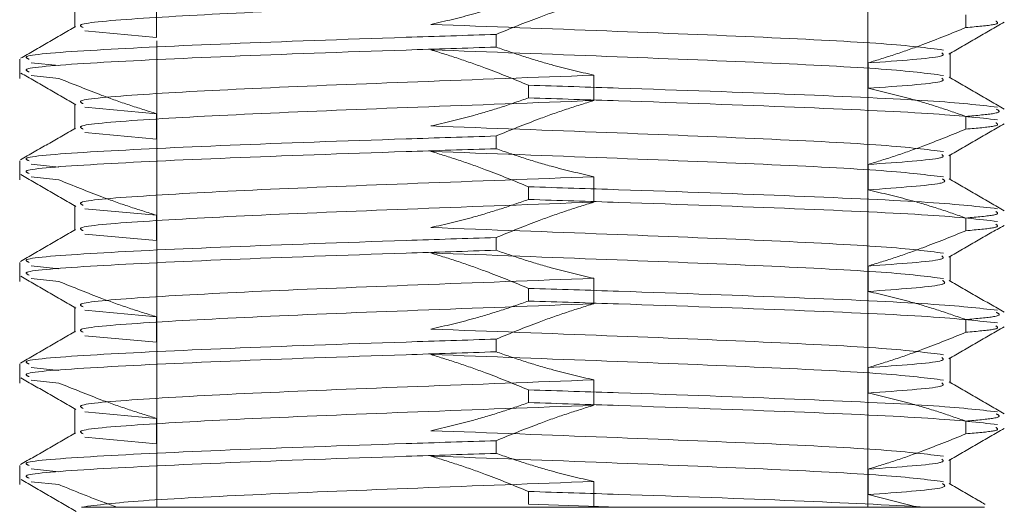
# Model space of a CAD drawing. Header units: millimetres. Extents: x 629 to 811, y 290 to 661.
# Tile 6 of 36: x 647.934 to 649.873, y 322.643 to 323.611. Entities that reach past the tile are written whole.
import ezdxf

# ---------------------------------------------------------------- set-up
doc = ezdxf.new("R2010")
doc.units = ezdxf.units.MM
doc.linetypes.add('HIDDEN', pattern=[1.905, 1.27, -0.635])

msp = doc.modelspace()

# ---------------------------------------------------------------- linework, layer by layer
at = {"color": 7, "linetype": 'HIDDEN', "lineweight": 18}
for p, q in [((649.6041, 322.6514), (649.6041, 326.5714)), ((648.2041, 325.4744), (648.2041, 322.6514)), ((648.0424, 323.6457), (648.0424, 323.5957)), ((648.2038, 323.576), (648.2038, 323.626)), ((649.7969, 323.6206), (649.7969, 323.5956)), ((648.2038, 323.576), (648.0627, 323.5889)), ((648.8721, 323.5571), (648.8721, 323.5821)), ((649.7659, 323.4957), (649.7659, 323.5457)), ((647.9341, 323.5333), (647.9341, 323.4956)), ((648.0114, 323.5206), (647.957, 323.5264)), ((649.6045, 323.476), (649.6045, 323.526)), ((649.0645, 323.5018), (649.0645, 323.4518)), ((648.0114, 323.4956), (647.957, 323.5014)), ((648.9362, 323.4571), (648.9362, 323.4821)), ((648.0424, 323.4457), (648.0424, 323.3957)), ((648.2038, 323.426), (648.0627, 323.4389)), ((648.2038, 323.376), (648.2038, 323.426)), ((649.7969, 323.4206), (649.7969, 323.3956)), ((648.2038, 323.376), (648.0627, 323.3889)), ((648.8721, 323.3571), (648.8721, 323.3821)), ((647.9341, 323.3333), (647.9341, 323.2956)), ((649.7659, 323.2957), (649.7659, 323.3457)), ((648.0114, 323.3206), (647.957, 323.3264)), ((649.6045, 323.276), (649.6045, 323.326)), ((648.0114, 323.2956), (647.957, 323.3014)), ((649.0645, 323.3018), (649.0645, 323.2518)), ((648.9362, 323.2571), (648.9362, 323.2821)), ((648.0424, 323.2457), (648.0424, 323.1957)), ((648.2038, 323.226), (648.0627, 323.2389)), ((648.2038, 323.176), (648.2038, 323.226)), ((649.7969, 323.2206), (649.7969, 323.1956)), ((648.2038, 323.176), (648.0627, 323.1889)), ((648.8721, 323.1571), (648.8721, 323.1821)), ((647.9341, 323.1333), (647.9341, 323.0956)), ((649.7659, 323.0957), (649.7659, 323.1457)), ((648.0114, 323.1206), (647.957, 323.1264)), ((649.6045, 323.076), (649.6045, 323.126)), ((648.0114, 323.0956), (647.957, 323.1014)), ((649.0645, 323.1018), (649.0645, 323.0518)), ((648.9362, 323.0571), (648.9362, 323.0821)), ((648.0424, 323.0457), (648.0424, 322.9957)), ((648.2038, 323.026), (648.0627, 323.0389)), ((648.2038, 322.976), (648.2038, 323.026)), ((649.7969, 323.0206), (649.7969, 322.9956)), ((648.2038, 322.976), (648.0627, 322.9889)), ((648.8721, 322.9571), (648.8721, 322.9821)), ((649.7659, 322.8957), (649.7659, 322.9457)), ((647.9341, 322.9333), (647.9341, 322.8956)), ((648.0114, 322.9206), (647.957, 322.9264)), ((649.6045, 322.876), (649.6045, 322.926)), ((648.0114, 322.8956), (647.957, 322.9014)), ((649.0645, 322.9018), (649.0645, 322.8518)), ((648.9362, 322.8571), (648.9362, 322.8821)), ((648.0424, 322.8457), (648.0424, 322.7957)), ((648.2038, 322.826), (648.0627, 322.8389)), ((648.2038, 322.776), (648.2038, 322.826)), ((649.7969, 322.8206), (649.7969, 322.7956)), ((648.2038, 322.776), (648.0627, 322.7889)), ((648.8721, 322.7571), (648.8721, 322.7821)), ((649.7659, 322.6957), (649.7659, 322.7457)), ((647.9341, 322.7333), (647.9341, 322.6956)), ((648.0114, 322.7206), (647.957, 322.7264)), ((649.6045, 322.676), (649.6045, 322.726)), ((648.0114, 322.6956), (647.957, 322.7014)), ((649.0645, 322.7018), (649.0645, 322.6518)), ((648.9362, 322.6571), (648.9362, 322.6821)), ((649.702, 322.6514), (649.6045, 322.676)), ((649.1133, 322.6514), (648.9362, 322.6571)), ((649.0545, 322.6514), (649.0645, 322.6518)), ((649.0545, 322.6514), (649.0632, 322.6514)), ((649.0645, 322.6518), (649.0632, 322.6514)), ((649.0632, 322.6514), (649.702, 322.6514))]:
    msp.add_line(p, q, dxfattribs=at)
for points, knots in [([(648.9362, 323.6571), (648.9183, 323.6509), (648.8824, 323.6386), (648.8184, 323.6192), (648.772, 323.6083), (648.7438, 323.6018)], [0, 0, 0, 0, 0.282643, 0.565293, 1, 1, 1, 1]), ([(648.0588, 323.5958), (648.0551, 323.5977), (648.0431, 323.6037), (648.1636, 323.6139), (648.396, 323.6264), (648.718, 323.639), (648.9479, 323.6475), (649.0645, 323.6518)], [0, 0, 0, 0, 0.099624, 0.323056, 0.546488, 0.76992, 1, 1, 1, 1]), ([(649.0645, 323.6518), (649.0464, 323.6462), (649.0103, 323.635), (648.9461, 323.6122), (648.9003, 323.5936), (648.8721, 323.5821)], [0, 0, 0, 0, 0.278221, 0.556433, 1, 1, 1, 1]), ([(649.7527, 323.5514), (649.7202, 323.5555), (649.6553, 323.5639), (649.4094, 323.5764), (649.091, 323.589), (648.8607, 323.5975), (648.7438, 323.6018)], [0, 0, 0, 0, 0.248154, 0.496308, 0.744462, 1, 1, 1, 1]), ([(649.7635, 323.5433), (649.7816, 323.5538), (649.8178, 323.5747), (649.854, 323.5957), (649.8722, 323.6061)], [0, 0, 0, 0, 0.499915, 1, 1, 1, 1]), ([(649.7969, 323.5956), (649.8189, 323.5975), (649.8668, 323.6017), (649.8596, 323.606), (649.8557, 323.6083)], [0, 0, 0, 0, 0.459975, 1, 1, 1, 1]), ([(648.0441, 323.5977), (648.026, 323.5872), (647.9899, 323.5663), (647.9537, 323.5454), (647.9356, 323.535)], [0, 0, 0, 0, 0.499956, 1, 1, 1, 1]), ([(647.9526, 323.5333), (647.9484, 323.5352), (647.9349, 323.5412), (648.0706, 323.5514), (648.3323, 323.5638), (648.6275, 323.5743), (648.8127, 323.5802), (648.8721, 323.5821)], [0, 0, 0, 0, 0.113864, 0.369103, 0.624342, 0.879582, 1, 1, 1, 1]), ([(649.6045, 323.526), (649.6226, 323.5316), (649.6587, 323.5427), (649.723, 323.5656), (649.7688, 323.5842), (649.7969, 323.5956)], [0, 0, 0, 0, 0.278221, 0.556433, 1, 1, 1, 1]), ([(647.9526, 323.5083), (647.9484, 323.5102), (647.9349, 323.5162), (648.0706, 323.5264), (648.3323, 323.5388), (648.6275, 323.5493), (648.8127, 323.5552), (648.8721, 323.5571)], [0, 0, 0, 0, 0.113864, 0.369103, 0.624342, 0.879582, 1, 1, 1, 1]), ([(649.7527, 323.5014), (649.7202, 323.5055), (649.6553, 323.5139), (649.4094, 323.5264), (649.091, 323.539), (648.8607, 323.5475), (648.7438, 323.5518)], [0, 0, 0, 0, 0.248154, 0.496308, 0.744462, 1, 1, 1, 1]), ([(648.7438, 323.5518), (648.7619, 323.5462), (648.798, 323.535), (648.8622, 323.5122), (648.908, 323.4936), (648.9362, 323.4821)], [0, 0, 0, 0, 0.278221, 0.556433, 1, 1, 1, 1]), ([(648.8721, 323.5571), (648.89, 323.5509), (648.9259, 323.5386), (648.9899, 323.5192), (649.0363, 323.5083), (649.0645, 323.5018)], [0, 0, 0, 0, 0.282643, 0.565293, 1, 1, 1, 1]), ([(649.6045, 323.526), (649.6661, 323.5303), (649.7606, 323.5369), (649.7524, 323.5435), (649.7495, 323.5458)], [0, 0, 0, 0, 0.650722, 1, 1, 1, 1]), ([(647.9361, 323.5061), (647.9542, 323.4957), (647.9905, 323.4747), (648.0267, 323.4538), (648.0448, 323.4433)], [0, 0, 0, 0, 0.500085, 1, 1, 1, 1]), ([(648.0588, 323.4458), (648.0551, 323.4477), (648.0431, 323.4537), (648.1636, 323.4639), (648.396, 323.4764), (648.718, 323.489), (648.9479, 323.4975), (649.0645, 323.5018)], [0, 0, 0, 0, 0.0999044, 0.3232668, 0.5466292, 0.7699916, 1, 1, 1, 1]), ([(648.2038, 323.426), (648.1857, 323.4316), (648.1496, 323.4427), (648.0853, 323.4656), (648.0395, 323.4842), (648.0114, 323.4956)], [0, 0, 0, 0, 0.278221, 0.556433, 1, 1, 1, 1]), ([(649.8593, 323.4389), (649.8228, 323.443), (649.7497, 323.4514), (649.4727, 323.4638), (649.1811, 323.4743), (648.9956, 323.4802), (648.9362, 323.4821)], [0, 0, 0, 0, 0.288036, 0.576072, 0.864108, 1, 1, 1, 1]), ([(649.6045, 323.476), (649.6661, 323.4803), (649.7607, 323.4869), (649.7524, 323.4935), (649.7495, 323.4958)], [0, 0, 0, 0, 0.65015, 1, 1, 1, 1]), ([(649.8727, 323.435), (649.8546, 323.4454), (649.8184, 323.4663), (649.7823, 323.4872), (649.7642, 323.4977)], [0, 0, 0, 0, 0.500044, 1, 1, 1, 1]), ([(649.7969, 323.4206), (649.779, 323.4268), (649.7432, 323.4392), (649.6792, 323.4586), (649.6327, 323.4694), (649.6045, 323.476)], [0, 0, 0, 0, 0.282643, 0.565293, 1, 1, 1, 1]), ([(648.0588, 323.3958), (648.0551, 323.3977), (648.0431, 323.4037), (648.1636, 323.4139), (648.396, 323.4264), (648.718, 323.439), (648.9479, 323.4475), (649.0645, 323.4518)], [0, 0, 0, 0, 0.099624, 0.323056, 0.546488, 0.76992, 1, 1, 1, 1]), ([(648.9362, 323.4571), (648.9183, 323.4509), (648.8824, 323.4386), (648.8184, 323.4192), (648.772, 323.4083), (648.7438, 323.4018)], [0, 0, 0, 0, 0.282643, 0.565293, 1, 1, 1, 1]), ([(649.0645, 323.4518), (649.0464, 323.4462), (649.0103, 323.435), (648.9461, 323.4122), (648.9003, 323.3936), (648.8721, 323.3821)], [0, 0, 0, 0, 0.2782208, 0.5564334, 1, 1, 1, 1]), ([(649.8593, 323.4139), (649.8228, 323.418), (649.7497, 323.4264), (649.4727, 323.4388), (649.1811, 323.4493), (648.9956, 323.4552), (648.9362, 323.4571)], [0, 0, 0, 0, 0.2880361, 0.5760723, 0.8641084, 1, 1, 1, 1]), ([(649.7969, 323.4206), (649.8185, 323.4225), (649.8718, 323.4272), (649.8624, 323.4321), (649.8569, 323.4351)], [0, 0, 0, 0, 0.404296, 1, 1, 1, 1]), ([(649.7635, 323.3433), (649.7816, 323.3538), (649.8178, 323.3747), (649.854, 323.3957), (649.8722, 323.4061)], [0, 0, 0, 0, 0.499915, 1, 1, 1, 1]), ([(649.7969, 323.3956), (649.8189, 323.3975), (649.8668, 323.4017), (649.8596, 323.406), (649.8557, 323.4083)], [0, 0, 0, 0, 0.459975, 1, 1, 1, 1]), ([(648.0441, 323.3977), (648.026, 323.3872), (647.9899, 323.3663), (647.9537, 323.3454), (647.9356, 323.335)], [0, 0, 0, 0, 0.499956, 1, 1, 1, 1]), ([(649.7527, 323.3514), (649.7202, 323.3555), (649.6553, 323.3639), (649.4094, 323.3764), (649.091, 323.389), (648.8607, 323.3975), (648.7438, 323.4018)], [0, 0, 0, 0, 0.248154, 0.496308, 0.744462, 1, 1, 1, 1]), ([(649.6045, 323.326), (649.6226, 323.3316), (649.6587, 323.3427), (649.723, 323.3656), (649.7688, 323.3842), (649.7969, 323.3956)], [0, 0, 0, 0, 0.2782208, 0.5564334, 1, 1, 1, 1]), ([(647.9526, 323.3333), (647.9484, 323.3352), (647.9349, 323.3412), (648.0706, 323.3514), (648.3323, 323.3638), (648.6275, 323.3743), (648.8127, 323.3802), (648.8721, 323.3821)], [0, 0, 0, 0, 0.113864, 0.369103, 0.624342, 0.879582, 1, 1, 1, 1]), ([(647.9526, 323.3083), (647.9484, 323.3102), (647.9349, 323.3162), (648.0706, 323.3264), (648.3323, 323.3388), (648.6275, 323.3493), (648.8127, 323.3552), (648.8721, 323.3571)], [0, 0, 0, 0, 0.113864, 0.369103, 0.624342, 0.879582, 1, 1, 1, 1]), ([(649.7527, 323.3014), (649.7202, 323.3055), (649.6553, 323.3139), (649.4094, 323.3264), (649.091, 323.339), (648.8607, 323.3475), (648.7438, 323.3518)], [0, 0, 0, 0, 0.248154, 0.496308, 0.744462, 1, 1, 1, 1]), ([(648.7438, 323.3518), (648.7619, 323.3462), (648.798, 323.335), (648.8622, 323.3122), (648.908, 323.2936), (648.9362, 323.2821)], [0, 0, 0, 0, 0.278221, 0.556433, 1, 1, 1, 1]), ([(648.8721, 323.3571), (648.89, 323.3509), (648.9259, 323.3386), (648.9899, 323.3192), (649.0363, 323.3083), (649.0645, 323.3018)], [0, 0, 0, 0, 0.282643, 0.565293, 1, 1, 1, 1]), ([(649.6045, 323.326), (649.6661, 323.3303), (649.7606, 323.3369), (649.7524, 323.3435), (649.7495, 323.3458)], [0, 0, 0, 0, 0.6507222, 1, 1, 1, 1]), ([(647.9361, 323.3061), (647.9542, 323.2957), (647.9905, 323.2747), (648.0267, 323.2538), (648.0448, 323.2433)], [0, 0, 0, 0, 0.500085, 1, 1, 1, 1]), ([(648.2038, 323.226), (648.1857, 323.2316), (648.1496, 323.2427), (648.0853, 323.2656), (648.0395, 323.2842), (648.0114, 323.2956)], [0, 0, 0, 0, 0.278221, 0.556433, 1, 1, 1, 1]), ([(648.0588, 323.2458), (648.0551, 323.2477), (648.0431, 323.2537), (648.1636, 323.2639), (648.396, 323.2764), (648.718, 323.289), (648.9479, 323.2975), (649.0645, 323.3018)], [0, 0, 0, 0, 0.0999044, 0.3232668, 0.5466292, 0.7699916, 1, 1, 1, 1]), ([(649.6045, 323.276), (649.6647, 323.2803), (649.7667, 323.2876), (649.7553, 323.2948), (649.7507, 323.2978)], [0, 0, 0, 0, 0.590523, 1, 1, 1, 1]), ([(649.8727, 323.235), (649.8546, 323.2454), (649.8184, 323.2663), (649.7823, 323.2872), (649.7642, 323.2977)], [0, 0, 0, 0, 0.500044, 1, 1, 1, 1]), ([(649.8593, 323.2389), (649.8228, 323.243), (649.7497, 323.2514), (649.4727, 323.2638), (649.1811, 323.2743), (648.9956, 323.2802), (648.9362, 323.2821)], [0, 0, 0, 0, 0.2880361, 0.5760723, 0.8641084, 1, 1, 1, 1]), ([(649.7969, 323.2206), (649.779, 323.2268), (649.7432, 323.2392), (649.6792, 323.2586), (649.6327, 323.2694), (649.6045, 323.276)], [0, 0, 0, 0, 0.282643, 0.565293, 1, 1, 1, 1]), ([(648.0588, 323.1958), (648.0551, 323.1977), (648.0431, 323.2037), (648.1636, 323.2139), (648.396, 323.2264), (648.718, 323.239), (648.9479, 323.2475), (649.0645, 323.2518)], [0, 0, 0, 0, 0.099624, 0.323056, 0.546488, 0.76992, 1, 1, 1, 1]), ([(648.9362, 323.2571), (648.9183, 323.2509), (648.8824, 323.2386), (648.8184, 323.2192), (648.772, 323.2083), (648.7438, 323.2018)], [0, 0, 0, 0, 0.282643, 0.565293, 1, 1, 1, 1]), ([(649.0645, 323.2518), (649.0464, 323.2462), (649.0103, 323.235), (648.9461, 323.2122), (648.9003, 323.1936), (648.8721, 323.1821)], [0, 0, 0, 0, 0.278221, 0.556433, 1, 1, 1, 1]), ([(649.8593, 323.2139), (649.8228, 323.218), (649.7497, 323.2264), (649.4727, 323.2388), (649.1811, 323.2493), (648.9956, 323.2552), (648.9362, 323.2571)], [0, 0, 0, 0, 0.2880361, 0.5760723, 0.8641084, 1, 1, 1, 1]), ([(649.7969, 323.2206), (649.8189, 323.2225), (649.8668, 323.2267), (649.8596, 323.231), (649.8557, 323.2333)], [0, 0, 0, 0, 0.459975, 1, 1, 1, 1]), ([(648.0441, 323.1977), (648.026, 323.1872), (647.9899, 323.1663), (647.9537, 323.1454), (647.9356, 323.135)], [0, 0, 0, 0, 0.499956, 1, 1, 1, 1]), ([(649.7527, 323.1514), (649.7202, 323.1555), (649.6553, 323.1639), (649.4094, 323.1764), (649.091, 323.189), (648.8607, 323.1975), (648.7438, 323.2018)], [0, 0, 0, 0, 0.2481541, 0.4963082, 0.7444623, 1, 1, 1, 1]), ([(649.6045, 323.126), (649.6226, 323.1316), (649.6587, 323.1427), (649.723, 323.1656), (649.7688, 323.1842), (649.7969, 323.1956)], [0, 0, 0, 0, 0.278221, 0.556433, 1, 1, 1, 1]), ([(649.7635, 323.1433), (649.7816, 323.1538), (649.8178, 323.1747), (649.854, 323.1957), (649.8722, 323.2061)], [0, 0, 0, 0, 0.499915, 1, 1, 1, 1]), ([(649.7969, 323.1956), (649.8189, 323.1975), (649.8668, 323.2017), (649.8596, 323.206), (649.8557, 323.2083)], [0, 0, 0, 0, 0.459975, 1, 1, 1, 1]), ([(647.9526, 323.1333), (647.9484, 323.1352), (647.9349, 323.1412), (648.0706, 323.1514), (648.3323, 323.1638), (648.6275, 323.1743), (648.8127, 323.1802), (648.8721, 323.1821)], [0, 0, 0, 0, 0.113864, 0.369103, 0.624342, 0.879582, 1, 1, 1, 1]), ([(647.9526, 323.1083), (647.9484, 323.1102), (647.9349, 323.1162), (648.0706, 323.1264), (648.3323, 323.1388), (648.6275, 323.1493), (648.8127, 323.1552), (648.8721, 323.1571)], [0, 0, 0, 0, 0.113864, 0.369103, 0.624342, 0.879582, 1, 1, 1, 1]), ([(648.8721, 323.1571), (648.89, 323.1509), (648.9259, 323.1386), (648.9899, 323.1192), (649.0363, 323.1083), (649.0645, 323.1018)], [0, 0, 0, 0, 0.282643, 0.565293, 1, 1, 1, 1]), ([(649.7527, 323.1014), (649.7202, 323.1055), (649.6553, 323.1139), (649.4094, 323.1264), (649.091, 323.139), (648.8607, 323.1475), (648.7438, 323.1518)], [0, 0, 0, 0, 0.248154, 0.496308, 0.744462, 1, 1, 1, 1]), ([(648.7438, 323.1518), (648.7619, 323.1462), (648.798, 323.135), (648.8622, 323.1122), (648.908, 323.0936), (648.9362, 323.0821)], [0, 0, 0, 0, 0.278221, 0.556433, 1, 1, 1, 1]), ([(649.6045, 323.126), (649.6661, 323.1303), (649.7606, 323.1369), (649.7524, 323.1435), (649.7495, 323.1458)], [0, 0, 0, 0, 0.650722, 1, 1, 1, 1]), ([(647.9361, 323.1061), (647.9542, 323.0957), (647.9905, 323.0747), (648.0267, 323.0538), (648.0448, 323.0433)], [0, 0, 0, 0, 0.500085, 1, 1, 1, 1]), ([(648.2038, 323.026), (648.1857, 323.0316), (648.1496, 323.0427), (648.0853, 323.0656), (648.0395, 323.0842), (648.0114, 323.0956)], [0, 0, 0, 0, 0.278221, 0.556433, 1, 1, 1, 1]), ([(648.0588, 323.0458), (648.0551, 323.0477), (648.0431, 323.0537), (648.1636, 323.0639), (648.396, 323.0764), (648.718, 323.089), (648.9479, 323.0975), (649.0645, 323.1018)], [0, 0, 0, 0, 0.099904, 0.323267, 0.546629, 0.769992, 1, 1, 1, 1]), ([(649.6045, 323.076), (649.6647, 323.0803), (649.7667, 323.0876), (649.7553, 323.0948), (649.7507, 323.0978)], [0, 0, 0, 0, 0.590523, 1, 1, 1, 1]), ([(649.8727, 323.035), (649.8546, 323.0454), (649.8184, 323.0663), (649.7823, 323.0872), (649.7642, 323.0977)], [0, 0, 0, 0, 0.500044, 1, 1, 1, 1]), ([(649.8593, 323.0389), (649.8228, 323.043), (649.7497, 323.0514), (649.4727, 323.0638), (649.1811, 323.0743), (648.9956, 323.0802), (648.9362, 323.0821)], [0, 0, 0, 0, 0.2880361, 0.5760723, 0.8641084, 1, 1, 1, 1]), ([(649.7969, 323.0206), (649.779, 323.0268), (649.7432, 323.0392), (649.6792, 323.0586), (649.6327, 323.0694), (649.6045, 323.076)], [0, 0, 0, 0, 0.282643, 0.565293, 1, 1, 1, 1]), ([(648.9362, 323.0571), (648.9183, 323.0509), (648.8824, 323.0386), (648.8184, 323.0192), (648.772, 323.0083), (648.7438, 323.0018)], [0, 0, 0, 0, 0.282643, 0.565293, 1, 1, 1, 1]), ([(649.8593, 323.0139), (649.8228, 323.018), (649.7497, 323.0264), (649.4727, 323.0388), (649.1811, 323.0493), (648.9956, 323.0552), (648.9362, 323.0571)], [0, 0, 0, 0, 0.288036, 0.576072, 0.864108, 1, 1, 1, 1]), ([(648.0588, 322.9958), (648.0551, 322.9977), (648.0431, 323.0037), (648.1636, 323.0139), (648.396, 323.0264), (648.718, 323.039), (648.9479, 323.0475), (649.0645, 323.0518)], [0, 0, 0, 0, 0.0996242, 0.3230561, 0.5464881, 0.76992, 1, 1, 1, 1]), ([(649.0645, 323.0518), (649.0464, 323.0462), (649.0103, 323.035), (648.9461, 323.0122), (648.9003, 322.9936), (648.8721, 322.9821)], [0, 0, 0, 0, 0.278221, 0.556433, 1, 1, 1, 1]), ([(649.7969, 323.0206), (649.8185, 323.0225), (649.8718, 323.0272), (649.8624, 323.0321), (649.8569, 323.0351)], [0, 0, 0, 0, 0.404296, 1, 1, 1, 1]), ([(648.0441, 322.9977), (648.026, 322.9872), (647.9899, 322.9663), (647.9537, 322.9454), (647.9356, 322.935)], [0, 0, 0, 0, 0.499956, 1, 1, 1, 1]), ([(649.7527, 322.9514), (649.7202, 322.9555), (649.6553, 322.9639), (649.4094, 322.9764), (649.091, 322.989), (648.8607, 322.9975), (648.7438, 323.0018)], [0, 0, 0, 0, 0.2481541, 0.4963082, 0.7444623, 1, 1, 1, 1]), ([(649.7635, 322.9433), (649.7816, 322.9538), (649.8178, 322.9747), (649.854, 322.9957), (649.8722, 323.0061)], [0, 0, 0, 0, 0.499915, 1, 1, 1, 1]), ([(649.7969, 322.9956), (649.8189, 322.9975), (649.8668, 323.0017), (649.8596, 323.006), (649.8557, 323.0083)], [0, 0, 0, 0, 0.459975, 1, 1, 1, 1]), ([(647.9526, 322.9333), (647.9484, 322.9352), (647.9349, 322.9412), (648.0706, 322.9514), (648.3323, 322.9638), (648.6275, 322.9743), (648.8127, 322.9802), (648.8721, 322.9821)], [0, 0, 0, 0, 0.113864, 0.369103, 0.624342, 0.879582, 1, 1, 1, 1]), ([(649.6045, 322.926), (649.6226, 322.9316), (649.6587, 322.9427), (649.723, 322.9656), (649.7688, 322.9842), (649.7969, 322.9956)], [0, 0, 0, 0, 0.278221, 0.556433, 1, 1, 1, 1]), ([(647.9526, 322.9083), (647.9484, 322.9102), (647.9349, 322.9162), (648.0706, 322.9264), (648.3323, 322.9388), (648.6275, 322.9493), (648.8127, 322.9552), (648.8721, 322.9571)], [0, 0, 0, 0, 0.113864, 0.369103, 0.624342, 0.879582, 1, 1, 1, 1]), ([(649.7527, 322.9014), (649.7202, 322.9055), (649.6553, 322.9139), (649.4094, 322.9264), (649.091, 322.939), (648.8607, 322.9475), (648.7438, 322.9518)], [0, 0, 0, 0, 0.2481541, 0.4963082, 0.7444623, 1, 1, 1, 1]), ([(648.7438, 322.9518), (648.7619, 322.9462), (648.798, 322.935), (648.8622, 322.9122), (648.908, 322.8936), (648.9362, 322.8821)], [0, 0, 0, 0, 0.278221, 0.556433, 1, 1, 1, 1]), ([(648.8721, 322.9571), (648.89, 322.9509), (648.9259, 322.9386), (648.9899, 322.9192), (649.0363, 322.9083), (649.0645, 322.9018)], [0, 0, 0, 0, 0.282643, 0.565293, 1, 1, 1, 1]), ([(649.6045, 322.926), (649.6661, 322.9303), (649.7606, 322.9369), (649.7524, 322.9435), (649.7495, 322.9458)], [0, 0, 0, 0, 0.650722, 1, 1, 1, 1]), ([(647.9361, 322.9061), (647.9542, 322.8957), (647.9905, 322.8747), (648.0267, 322.8538), (648.0448, 322.8433)], [0, 0, 0, 0, 0.500085, 1, 1, 1, 1]), ([(648.0588, 322.8458), (648.0551, 322.8477), (648.0431, 322.8537), (648.1636, 322.8639), (648.396, 322.8764), (648.718, 322.889), (648.9479, 322.8975), (649.0645, 322.9018)], [0, 0, 0, 0, 0.0999044, 0.3232668, 0.5466292, 0.7699916, 1, 1, 1, 1]), ([(648.2038, 322.826), (648.1857, 322.8316), (648.1496, 322.8427), (648.0853, 322.8656), (648.0395, 322.8842), (648.0114, 322.8956)], [0, 0, 0, 0, 0.278221, 0.556433, 1, 1, 1, 1]), ([(649.8593, 322.8389), (649.8228, 322.843), (649.7497, 322.8514), (649.4727, 322.8638), (649.1811, 322.8743), (648.9956, 322.8802), (648.9362, 322.8821)], [0, 0, 0, 0, 0.288036, 0.576072, 0.864108, 1, 1, 1, 1]), ([(649.6045, 322.876), (649.6661, 322.8803), (649.7607, 322.8869), (649.7524, 322.8935), (649.7495, 322.8958)], [0, 0, 0, 0, 0.65015, 1, 1, 1, 1]), ([(649.8727, 322.835), (649.8546, 322.8454), (649.8184, 322.8663), (649.7823, 322.8872), (649.7642, 322.8977)], [0, 0, 0, 0, 0.500044, 1, 1, 1, 1]), ([(649.7969, 322.8206), (649.779, 322.8268), (649.7432, 322.8392), (649.6792, 322.8586), (649.6327, 322.8694), (649.6045, 322.876)], [0, 0, 0, 0, 0.282643, 0.565293, 1, 1, 1, 1]), ([(648.0588, 322.7958), (648.0551, 322.7977), (648.0431, 322.8037), (648.1636, 322.8139), (648.396, 322.8264), (648.718, 322.839), (648.9479, 322.8475), (649.0645, 322.8518)], [0, 0, 0, 0, 0.099624, 0.323056, 0.546488, 0.76992, 1, 1, 1, 1]), ([(648.9362, 322.8571), (648.9183, 322.8509), (648.8824, 322.8386), (648.8184, 322.8192), (648.772, 322.8083), (648.7438, 322.8018)], [0, 0, 0, 0, 0.282643, 0.565293, 1, 1, 1, 1]), ([(649.0645, 322.8518), (649.0464, 322.8462), (649.0103, 322.835), (648.9461, 322.8122), (648.9003, 322.7936), (648.8721, 322.7821)], [0, 0, 0, 0, 0.278221, 0.556433, 1, 1, 1, 1]), ([(649.8593, 322.8139), (649.8228, 322.818), (649.7497, 322.8264), (649.4727, 322.8388), (649.1811, 322.8493), (648.9956, 322.8552), (648.9362, 322.8571)], [0, 0, 0, 0, 0.2880361, 0.5760723, 0.8641084, 1, 1, 1, 1]), ([(649.7969, 322.8206), (649.8185, 322.8225), (649.8718, 322.8272), (649.8624, 322.8321), (649.8569, 322.8351)], [0, 0, 0, 0, 0.404296, 1, 1, 1, 1]), ([(649.7635, 322.7433), (649.7816, 322.7538), (649.8178, 322.7747), (649.854, 322.7957), (649.8722, 322.8061)], [0, 0, 0, 0, 0.499915, 1, 1, 1, 1]), ([(649.7969, 322.7956), (649.8189, 322.7975), (649.8668, 322.8017), (649.8596, 322.806), (649.8557, 322.8083)], [0, 0, 0, 0, 0.459975, 1, 1, 1, 1]), ([(648.0441, 322.7977), (648.026, 322.7872), (647.9899, 322.7663), (647.9537, 322.7454), (647.9356, 322.735)], [0, 0, 0, 0, 0.499956, 1, 1, 1, 1]), ([(649.7527, 322.7514), (649.7202, 322.7555), (649.6553, 322.7639), (649.4094, 322.7764), (649.091, 322.789), (648.8607, 322.7975), (648.7438, 322.8018)], [0, 0, 0, 0, 0.248154, 0.496308, 0.744462, 1, 1, 1, 1]), ([(649.6045, 322.726), (649.6226, 322.7316), (649.6587, 322.7427), (649.723, 322.7656), (649.7688, 322.7842), (649.7969, 322.7956)], [0, 0, 0, 0, 0.278221, 0.556433, 1, 1, 1, 1]), ([(647.9526, 322.7333), (647.9484, 322.7352), (647.9349, 322.7412), (648.0706, 322.7514), (648.3323, 322.7638), (648.6275, 322.7743), (648.8127, 322.7802), (648.8721, 322.7821)], [0, 0, 0, 0, 0.113864, 0.369103, 0.624342, 0.879582, 1, 1, 1, 1]), ([(647.9526, 322.7083), (647.9484, 322.7102), (647.9349, 322.7162), (648.0706, 322.7264), (648.3323, 322.7388), (648.6275, 322.7493), (648.8127, 322.7552), (648.8721, 322.7571)], [0, 0, 0, 0, 0.113864, 0.369103, 0.624342, 0.879582, 1, 1, 1, 1]), ([(649.7527, 322.7014), (649.7202, 322.7055), (649.6553, 322.7139), (649.4094, 322.7264), (649.091, 322.739), (648.8607, 322.7475), (648.7438, 322.7518)], [0, 0, 0, 0, 0.248154, 0.496308, 0.744462, 1, 1, 1, 1]), ([(648.7438, 322.7518), (648.7619, 322.7462), (648.798, 322.735), (648.8622, 322.7122), (648.908, 322.6936), (648.9362, 322.6821)], [0, 0, 0, 0, 0.278221, 0.556433, 1, 1, 1, 1]), ([(648.8721, 322.7571), (648.89, 322.7509), (648.9259, 322.7386), (648.9899, 322.7192), (649.0363, 322.7083), (649.0645, 322.7018)], [0, 0, 0, 0, 0.282643, 0.565293, 1, 1, 1, 1]), ([(649.6045, 322.726), (649.6661, 322.7303), (649.7606, 322.7369), (649.7524, 322.7435), (649.7495, 322.7458)], [0, 0, 0, 0, 0.650722, 1, 1, 1, 1]), ([(647.937, 322.7057), (647.955, 322.6953), (647.9912, 322.6744), (648.0273, 322.6535), (648.0453, 322.643)], [0, 0, 0, 0, 0.5000304, 1, 1, 1, 1]), ([(648.1256, 322.6514), (648.1065, 322.6583), (648.0682, 322.6722), (648.0303, 322.6878), (648.0114, 322.6956)], [0, 0, 0, 0, 0.499828, 1, 1, 1, 1]), ([(648.0556, 322.6514), (648.0881, 322.6555), (648.153, 322.6639), (648.3989, 322.6764), (648.7173, 322.689), (648.9476, 322.6975), (649.0645, 322.7018)], [0, 0, 0, 0, 0.248154, 0.496308, 0.744462, 1, 1, 1, 1]), ([(649.6045, 322.676), (649.6647, 322.6803), (649.7667, 322.6876), (649.7553, 322.6948), (649.7507, 322.6978)], [0, 0, 0, 0, 0.590523, 1, 1, 1, 1]), ([(649.835, 322.6568), (649.8294, 322.66), (649.8059, 322.6736), (649.7823, 322.6872), (649.7642, 322.6977)], [0, 0, 0, 0, 0.233501, 1, 1, 1, 1]), ([(649.7218, 322.6514), (649.6413, 322.6555), (649.4803, 322.6638), (649.1804, 322.6743), (648.9955, 322.6802), (648.9362, 322.6821)], [0, 0, 0, 0, 0.404566, 0.809131, 1, 1, 1, 1]), ([(648.0556, 322.6514), (648.0626, 322.6514), (648.0898, 322.6514), (648.1946, 322.6514), (648.4049, 322.6514), (648.6722, 322.6514), (648.8992, 322.6514), (649.0246, 322.6514), (649.0545, 322.6514)], [0, 0, 0, 0, 0.074308, 0.288956, 0.503603, 0.718251, 0.932898, 1, 1, 1, 1]), ([(649.702, 322.6514), (649.7104, 322.6514), (649.7712, 322.6514), (649.8391, 322.6514), (649.8337, 322.6514), (649.8318, 322.6514)], [0, 0, 0, 0, 0.093602, 0.678713, 1, 1, 1, 1])]:
    msp.add_open_spline(points, degree=3, knots=knots, dxfattribs=at)

doc.saveas('drawing.dxf')
